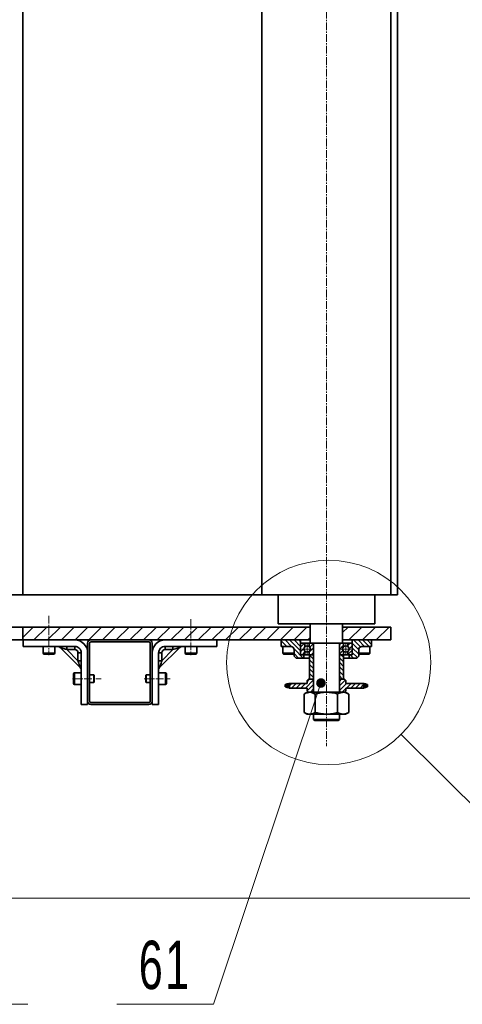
# Model space of a CAD drawing. Header units: millimetres. Extents: x -3920 to 13915, y -406 to 12209.
# Tile 4 of 88: x 1975 to 2661, y 1475 to 3001. Entities that reach past the tile are written whole.
import ezdxf
from ezdxf.enums import TextEntityAlignment as Align

# ---------------------------------------------------------------- set-up
doc = ezdxf.new("R2010")
doc.units = ezdxf.units.MM
doc.linetypes.add('点画线', pattern=[18, 12, -2, 2, -2])
doc.layers.get('0').update_dxf_attribs({"lineweight": 35})
for name, color, linetype, lineweight in [('中心线层', 1, '点画线', 18), ('几何体', 7, 'Continuous', 35), ('剖面线层', 4, 'Continuous', 18), ('尺寸线层', 3, 'Continuous', 18), ('粗实线层', 7, 'Continuous', 35), ('细实线层', 7, 'Continuous', 18)]:
    doc.layers.add(name, color=color, linetype=linetype, lineweight=lineweight)
doc.styles.add('标准', font='txt', dxfattribs={"width": 0.667})
doc.dimstyles.new('GB_尺寸', dxfattribs={"dimtxt": 3.5, "dimasz": 4, "dimexe": 2, "dimexo": 0, "dimtad": 1, "dimdsep": 46, "dimtxsty": '标准', "dimblk": '_CAXARROW', "dimcen": 0, "dimdle": 8, "dimazin": 2, "dimtfac": 0.7071067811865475, "dimtdec": 3, "dimtmove": 2, "dimatfit": 3, "dimfxl": 0, "dimfrac": 2, "dimtolj": 1, "dimarcsym": 0})
pattern_1 = [(45, (0, 0), (-3.535533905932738, 3.535533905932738), [])]
pattern_2 = [(135, (0, 0), (-3.535533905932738, -3.535533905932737), [])]

# ---------------------------------------------------------------- blocks, each defined once
blk = doc.blocks.new('*X64')
at = {"layer": '细实线层', "lineweight": 18}
h = blk.add_hatch(color=0, dxfattribs=at)
edge = h.paths.add_edge_path(flags=0)
edge.add_arc((4.547473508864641e-13, 0), 7.5, 0, 360)
at = {"layer": '细实线层', "color": 0}
for p, q in [((4.547473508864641e-13, 0), (37.68496038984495, -276.1813172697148)), ((37.68496038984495, -276.1813172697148), (187.6849603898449, -276.1813172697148))]:
    blk.add_line(p, q, dxfattribs=at)
at = {"layer": '细实线层', "color": 0, "lineweight": 18, "insert": (112.6849603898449, -253.6813172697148), "char_height": 75, "width": 255, "attachment_point": 8, "line_spacing_factor": 1.150569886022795, "style": '标准'}
blk.add_mtext('\\T1.1;60', dxfattribs=at)
blk = doc.blocks.new('*X65')
at = {"layer": '细实线层', "lineweight": 18}
h = blk.add_hatch(color=0, dxfattribs=at)
edge = h.paths.add_edge_path(flags=0)
edge.add_arc((0, 0), 7.5, 0, 360)
at = {"layer": '细实线层', "color": 0}
for p, q in [((0, 0), (-166.4005641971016, -497.8240461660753)), ((-166.4005641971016, -497.8240461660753), (-316.4005641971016, -497.8240461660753))]:
    blk.add_line(p, q, dxfattribs=at)
at = {"layer": '细实线层', "color": 0, "lineweight": 18, "insert": (-241.4005641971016, -475.3240461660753), "char_height": 75, "width": 255, "attachment_point": 8, "line_spacing_factor": 1.150569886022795, "style": '标准'}
blk.add_mtext('\\T1.1;61', dxfattribs=at)
blk = doc.blocks.new('*X86')
at = {"layer": '细实线层', "color": 0, "linetype": 'ByBlock', "lineweight": -2}
for p, q in [((7.483275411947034, -7.436087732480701), (18.55764920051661, -18.44062926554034)), ((18.55764920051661, -18.44062926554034), (23.37001676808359, -18.44062926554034))]:
    blk.add_line(p, q, dxfattribs=at)
blk.add_circle((0, 0), 10.54963561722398, dxfattribs=at)
at = {"layer": '尺寸线层', "color": 0, "linetype": 'ByBlock', "lineweight": -2, "style": '标准', "width": 0.667}
blk.add_text('E', height=3.5, dxfattribs=at).set_placement((20.9638329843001, -13.89062926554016), align=Align.TOP_CENTER)
blk = doc.blocks.new('*X123')
at = {"layer": '尺寸线层', "linetype": 'Continuous'}
for points in [[(3177.050675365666, 6464.889778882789), (3169.550675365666, 6404.889778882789), (3184.550675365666, 6404.889778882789)], [(3177.050675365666, 1639.889969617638), (3169.550675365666, 1699.889969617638), (3184.550675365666, 1699.889969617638)]]:
    blk.add_hatch(color=0, dxfattribs=at).paths.add_polyline_path(points, flags=0)
at = {"layer": '尺寸线层', "color": 0, "linetype": 'Continuous'}
for p, q in [((1345.67507681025, 6464.889778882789), (3207.050675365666, 6464.889778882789)), ((3177.050675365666, 1639.889969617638), (3177.050675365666, 6464.889778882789)), ((1930.674161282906, 1639.889969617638), (3207.050675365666, 1639.889969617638))]:
    blk.add_line(p, q, dxfattribs=at)
at = {"layer": '尺寸线层', "color": 0, "insert": (3141.70945914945, 4052.389874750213), "char_height": 52.5, "width": 192.0851837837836, "attachment_point": 5, "rotation": 90, "line_spacing_factor": 1.150569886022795, "style": '标准'}
blk.add_mtext('\\T1.1;4825', dxfattribs=at)
blk = doc.blocks.new('_CAXARROW')
blk.add_hatch(color=0).paths.add_polyline_path([(0, 0), (-1, 0.125), (-1, -0.125)], flags=0)

msp = doc.modelspace()

# ---------------------------------------------------------------- hatches: boundary and pattern name
at = {"layer": '剖面线层'}
h = msp.add_hatch(dxfattribs=at)
h.set_pattern_fill('无图案', color=256, style=0, pattern_type=0)
h.set_pattern_definition([(45, (0, 0), (-10.60660171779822, 10.60660171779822), [])])
h.paths.add_polyline_path([(2020.674790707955, 2039.88982656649), (2020.674790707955, 2059.889926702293), (2240.674580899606, 2059.889926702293), (2240.674580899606, 2039.88982656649), (2200.674619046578, 2039.88982656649), (2175.675000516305, 2039.88982656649), (2085.674847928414, 2039.88982656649), (2060.67427572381, 2039.88982656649)], flags=0)
h.paths.add_polyline_path([(1980.024899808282, 2039.88982656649), (1980.024899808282, 2059.889926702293), (2020.674790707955, 2059.889926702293), (2020.674790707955, 2039.88982656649), (1980.674352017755, 2039.88982656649)], flags=0)
h.paths.add_polyline_path([(2240.674580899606, 2039.889826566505), (2240.674580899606, 2059.889926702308), (2425.67500051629, 2059.889926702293), (2425.67500051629, 2039.88982656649), (2410.674657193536, 2039.88982656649), (2380.67492422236, 2039.88982656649), (2280.674542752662, 2039.88982656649)], flags=0)
h.paths.add_polyline_path([(2475.674237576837, 2039.88982656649), (2475.674237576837, 2059.889926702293), (2550.675000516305, 2059.889926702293), (2550.675000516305, 2039.88982656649), (2520.674313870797, 2039.88982656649), (2490.674580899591, 2039.88982656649)], flags=0)
h = msp.add_hatch(dxfattribs=at)
h.set_pattern_fill('无图案', color=256, style=0, pattern_type=0)
h.set_pattern_definition(pattern_2)
edge = h.paths.add_edge_path(flags=0)
edge.add_line((2380.67492422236, 2029.889836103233), (2380.67492422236, 2039.88982656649))
edge.add_line((2380.67492422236, 2039.88982656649), (2410.674657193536, 2039.88982656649))
edge.add_line((2410.674657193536, 2039.88982656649), (2410.674657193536, 2033.789887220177))
edge.add_line((2410.674657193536, 2033.789887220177), (2410.674657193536, 2017.989887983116))
edge.add_line((2410.674657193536, 2017.989887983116), (2410.674657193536, 2016.889824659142))
edge.add_line((2410.674657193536, 2016.889824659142), (2411.774243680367, 2016.889824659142))
edge.add_line((2411.774243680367, 2016.889824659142), (2415.674771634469, 2016.889824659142))
edge.add_line((2415.674771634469, 2016.889824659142), (2415.674771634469, 2011.889948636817))
edge.add_line((2415.674771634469, 2011.889948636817), (2403.674687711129, 2011.889948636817))
edge.add_line((2403.674687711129, 2011.889948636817), (2400.674428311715, 2014.889969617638))
edge.add_line((2400.674428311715, 2014.889969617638), (2400.674428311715, 2018.144621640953))
edge.add_line((2400.674428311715, 2018.144621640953), (2400.674428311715, 2019.389881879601))
edge.add_line((2400.674428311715, 2019.389881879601), (2400.674428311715, 2024.889960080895))
edge.add_arc((2395.675580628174, 2024.890988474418), 4.998847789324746, 359.9882127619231, 450.0145193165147)
edge.add_line((2395.674313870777, 2029.889836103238), (2383.338536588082, 2029.889836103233))
edge.add_line((2383.338536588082, 2029.889836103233), (2380.67492422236, 2029.889836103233))
edge = h.paths.add_edge_path(flags=0)
edge.add_line((2490.674580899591, 2033.789887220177), (2490.674580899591, 2039.88982656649))
edge.add_line((2490.674580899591, 2039.88982656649), (2520.674313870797, 2039.88982656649))
edge.add_line((2520.674313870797, 2039.88982656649), (2520.674313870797, 2029.889836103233))
edge.add_line((2520.674313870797, 2029.889836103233), (2518.010701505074, 2029.889836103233))
edge.add_line((2518.010701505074, 2029.889836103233), (2505.674924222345, 2029.889836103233))
edge.add_arc((2505.673657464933, 2024.890988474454), 4.99884778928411, 89.98548068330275, 180.0117872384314)
edge.add_line((2500.674809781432, 2024.889960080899), (2500.674809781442, 2019.389881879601))
edge.add_line((2500.674809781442, 2019.389881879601), (2500.674809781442, 2018.144621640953))
edge.add_line((2500.674809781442, 2018.144621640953), (2500.674809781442, 2014.889969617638))
edge.add_line((2500.674809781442, 2014.889969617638), (2497.674550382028, 2011.889948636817))
edge.add_line((2497.674550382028, 2011.889948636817), (2485.674466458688, 2011.889948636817))
edge.add_line((2485.674466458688, 2011.889948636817), (2485.674466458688, 2016.889824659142))
edge.add_line((2485.674466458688, 2016.889824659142), (2489.574994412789, 2016.889824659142))
edge.add_line((2489.574994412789, 2016.889824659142), (2490.674580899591, 2016.889824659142))
edge.add_line((2490.674580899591, 2016.889824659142), (2490.674580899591, 2017.989887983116))
edge.add_line((2490.674580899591, 2017.989887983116), (2490.674580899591, 2033.789887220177))
h = msp.add_hatch(dxfattribs=at)
h.set_pattern_fill('无图案', color=256, style=0, pattern_type=0)
h.set_pattern_definition(pattern_1)
edge = h.paths.add_edge_path(flags=0)
edge.add_line((2410.6734314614, 2017.989947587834), (2410.6734314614, 2033.789946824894))
edge.add_line((2410.6734314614, 2033.789946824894), (2410.6734314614, 2034.889950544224))
edge.add_line((2410.6734314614, 2034.889950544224), (2411.773017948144, 2034.889950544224))
edge.add_arc((2411.772144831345, 2033.791236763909), 1.098714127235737, 89.95446867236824, 180.0672677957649)
edge.add_line((2410.673431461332, 2033.789946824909), (2410.6734314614, 2034.889950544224))
edge.add_line((2410.6734314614, 2034.889950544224), (2411.773017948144, 2034.889950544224))
edge.add_line((2411.773017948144, 2034.889950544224), (2417.33961493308, 2034.889950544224))
edge.add_line((2417.33961493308, 2034.889950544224), (2417.33961493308, 2029.603508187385))
edge.add_arc((2420.673043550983, 2025.889917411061), 4.990240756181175, 131.9120853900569, 180.0000000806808)
edge.add_arc((2420.673043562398, 2025.889917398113), 4.990240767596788, 179.9999999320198, 228.087915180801)
edge.add_line((2417.33961497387, 2022.176326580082), (2417.33961493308, 2016.889943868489))
edge.add_line((2417.33961493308, 2016.889943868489), (2415.673545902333, 2016.889943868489))
edge.add_line((2415.673545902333, 2016.889943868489), (2411.773017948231, 2016.889943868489))
edge.add_arc((2411.772043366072, 2017.988556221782), 1.098612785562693, 179.9274362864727, 270.0508272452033)
h = msp.add_hatch(dxfattribs=at)
h.set_pattern_fill('无图案', color=256, style=0, pattern_type=0)
h.set_pattern_definition(pattern_1)
edge = h.paths.add_edge_path(flags=0)
edge.add_line((2430.672655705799, 2017.989947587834), (2430.672655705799, 2033.789946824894))
edge.add_line((2430.672655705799, 2033.789946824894), (2430.672655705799, 2034.889950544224))
edge.add_line((2430.672655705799, 2034.889950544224), (2429.573069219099, 2034.889950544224))
edge.add_arc((2429.573942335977, 2033.791236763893), 1.098714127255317, 359.9327322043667, 450.0455313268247)
edge.add_line((2430.672655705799, 2033.789946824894), (2430.672655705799, 2034.889950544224))
edge.add_line((2430.672655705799, 2034.889950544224), (2429.573069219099, 2034.889950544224))
edge.add_line((2429.573069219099, 2034.889950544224), (2424.006472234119, 2034.889950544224))
edge.add_line((2424.006472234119, 2034.889950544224), (2424.006472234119, 2029.603508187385))
edge.add_arc((2420.673043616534, 2025.889917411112), 4.990240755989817, 1.044242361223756e-11, 48.0879146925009)
edge.add_arc((2420.673043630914, 2025.889917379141), 4.990240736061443, 311.9120849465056, 360.000000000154)
edge.add_line((2424.006472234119, 2022.17632661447), (2424.006472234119, 2016.889943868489))
edge.add_line((2424.006472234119, 2016.889943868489), (2425.672541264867, 2016.889943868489))
edge.add_line((2425.672541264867, 2016.889943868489), (2429.573069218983, 2016.889943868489))
edge.add_arc((2429.574043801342, 2017.988556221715), 1.098612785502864, 269.94917275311, 360.0725637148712)
h = msp.add_hatch(dxfattribs=at)
h.set_pattern_fill('无图案', color=256, style=0, pattern_type=0)
h.set_pattern_definition(pattern_2)
h.paths.add_polyline_path([(2424.37361772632, 1979.069485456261), (2424.37361772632, 2011.889948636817), (2424.37361772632, 2016.889824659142), (2429.574574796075, 2016.889824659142), (2430.674161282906, 2016.889824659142), (2430.674161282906, 1979.069485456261), (2428.674306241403, 1979.069485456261)], flags=0)
edge = h.paths.add_edge_path(flags=0)
edge.add_line((2470.67507681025, 1979.069485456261), (2470.67507681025, 2016.889824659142))
edge.add_line((2470.67507681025, 2016.889824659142), (2471.774663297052, 2016.889824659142))
edge.add_arc((2471.77399321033, 2017.988741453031), 1.098916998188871, 179.9402217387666, 270.0349372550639, ccw=False)
edge.add_line((2470.675076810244, 2017.989887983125), (2470.67507681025, 2016.889824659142))
edge.add_line((2470.67507681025, 2016.889824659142), (2471.774663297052, 2016.889824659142))
edge.add_arc((2471.77399321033, 2017.988741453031), 1.098916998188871, 179.9402217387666, 270.0349372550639, ccw=False)
edge.add_line((2470.675076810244, 2017.989887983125), (2470.67507681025, 2033.789887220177))
edge.add_arc((2471.77399321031, 2033.791033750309), 1.098916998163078, 89.96506274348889, 180.0597782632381, ccw=False)
edge.add_arc((2471.773324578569, 2033.789949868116), 1.100001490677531, 89.9302701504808, 176.7642191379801)
edge.add_line((2470.675076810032, 2033.852039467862), (2470.67507681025, 2033.789887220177))
edge.add_arc((2471.041565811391, 2033.820963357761), 0.36780417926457, 175.153236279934, 184.8467551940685, ccw=False)
edge.add_line((2470.675076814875, 2033.852039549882), (2470.67507681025, 2034.889950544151))
edge.add_line((2470.67507681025, 2034.889950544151), (2471.774663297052, 2034.889950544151))
edge.add_line((2471.774663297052, 2034.889950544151), (2475.674237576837, 2034.889950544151))
edge.add_line((2475.674237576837, 2034.889950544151), (2477.34126028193, 2034.889950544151))
edge.add_line((2477.34126028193, 2034.889950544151), (2477.339500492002, 2029.603256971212))
edge.add_arc((2480.673208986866, 2025.889917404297), 4.990240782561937, 131.9164033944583, 180.0000000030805)
edge.add_arc((2480.673208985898, 2025.889917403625), 4.990240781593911, 179.999999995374, 228.0835966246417)
edge.add_line((2477.339500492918, 2022.176577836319), (2477.339500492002, 2016.889943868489))
edge.add_line((2477.339500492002, 2016.889943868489), (2476.975620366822, 2016.889824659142))
edge.add_line((2476.975620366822, 2016.889824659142), (2471.774663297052, 2016.889824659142))
edge.add_arc((2471.77399321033, 2017.988741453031), 1.098916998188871, 179.9402217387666, 270.0349372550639, ccw=False)
edge.add_line((2470.675076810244, 2017.989887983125), (2470.67507681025, 2016.889824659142))
edge.add_line((2470.67507681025, 2016.889824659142), (2471.774663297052, 2016.889824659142))
edge.add_arc((2471.77399321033, 2017.988741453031), 1.098916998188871, 179.9402217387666, 270.0349372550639, ccw=False)
edge.add_line((2470.675076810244, 2017.989887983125), (2470.67507681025, 2033.789887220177))
edge.add_arc((2471.77399321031, 2033.791033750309), 1.098916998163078, 89.96506274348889, 180.0597782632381, ccw=False)
edge.add_arc((2471.773324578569, 2033.789949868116), 1.100001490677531, 89.9302701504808, 176.7642191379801)
edge.add_line((2470.675076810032, 2033.852039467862), (2470.67507681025, 2033.789887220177))
edge.add_arc((2471.041565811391, 2033.820963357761), 0.36780417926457, 175.153236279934, 184.8467551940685, ccw=False)
edge.add_line((2470.675076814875, 2033.852039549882), (2470.67507681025, 2034.889950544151))
edge.add_line((2470.67507681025, 2034.889950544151), (2471.774663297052, 2034.889950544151))
edge.add_line((2471.774663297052, 2034.889950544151), (2475.674237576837, 2034.889950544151))
edge.add_line((2475.674237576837, 2034.889950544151), (2477.34126028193, 2034.889950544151))
edge.add_line((2477.34126028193, 2034.889950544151), (2477.339500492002, 2029.603256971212))
edge.add_arc((2480.673208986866, 2025.889917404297), 4.990240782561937, 131.9164033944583, 180.0000000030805)
edge.add_arc((2480.673208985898, 2025.889917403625), 4.990240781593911, 179.999999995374, 228.0835966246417)
edge.add_line((2477.339500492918, 2022.176577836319), (2477.339500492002, 2016.889943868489))
edge.add_line((2477.339500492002, 2016.889943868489), (2476.975620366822, 2016.889824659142))
edge.add_line((2476.975620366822, 2016.889824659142), (2476.975620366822, 2011.889948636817))
edge.add_line((2476.975620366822, 2011.889948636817), (2476.975620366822, 1979.069485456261))
edge.add_line((2476.975620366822, 1979.069485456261), (2472.674931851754, 1979.069485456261))
edge.add_line((2472.674931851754, 1979.069485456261), (2470.67507681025, 1979.069485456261))
h = msp.add_hatch(dxfattribs=at)
h.set_pattern_fill('无图案', color=256, style=0, pattern_type=0)
h.set_pattern_definition(pattern_1)
edge = h.paths.add_edge_path(flags=0)
edge.add_line((2470.673596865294, 2017.989947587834), (2470.673596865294, 2033.789946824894))
edge.add_line((2470.673596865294, 2033.789946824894), (2470.673596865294, 2034.889950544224))
edge.add_line((2470.673596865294, 2034.889950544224), (2471.773183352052, 2034.889950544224))
edge.add_arc((2471.772310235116, 2033.791236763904), 1.09871412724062, 89.95446866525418, 180.0672677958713)
edge.add_line((2470.673596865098, 2033.789946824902), (2470.673596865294, 2034.889950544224))
edge.add_line((2470.673596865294, 2034.889950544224), (2471.773183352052, 2034.889950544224))
edge.add_line((2471.773183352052, 2034.889950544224), (2477.339780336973, 2034.889950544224))
edge.add_line((2477.339780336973, 2034.889950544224), (2477.339780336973, 2029.603508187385))
edge.add_arc((2480.673208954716, 2025.889917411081), 4.990240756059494, 131.9120853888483, 179.9999999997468)
edge.add_arc((2480.673208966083, 2025.889917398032), 4.990240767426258, 179.9999998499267, 228.0879154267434)
edge.add_line((2477.33978039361, 2022.176326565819), (2477.339780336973, 2016.889943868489))
edge.add_line((2477.339780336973, 2016.889943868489), (2475.673711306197, 2016.889943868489))
edge.add_line((2475.673711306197, 2016.889943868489), (2471.77318335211, 2016.889943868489))
edge.add_arc((2471.772208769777, 2017.988556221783), 1.098612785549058, 179.9274362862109, 270.0508272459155)
h = msp.add_hatch(dxfattribs=at)
h.set_pattern_fill('无图案', color=256, style=0, pattern_type=0)
h.set_pattern_definition(pattern_1)
edge = h.paths.add_edge_path(flags=0)
edge.add_line((2490.672821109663, 2017.989947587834), (2490.672821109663, 2033.789946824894))
edge.add_line((2490.672821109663, 2033.789946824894), (2490.672821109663, 2034.889950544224))
edge.add_line((2490.672821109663, 2034.889950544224), (2489.573234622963, 2034.889950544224))
edge.add_arc((2489.574107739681, 2033.791236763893), 1.098714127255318, 359.9327322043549, 450.0455313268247)
edge.add_line((2490.672821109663, 2033.789946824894), (2490.672821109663, 2034.889950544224))
edge.add_line((2490.672821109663, 2034.889950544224), (2489.573234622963, 2034.889950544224))
edge.add_line((2489.573234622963, 2034.889950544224), (2484.006637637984, 2034.889950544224))
edge.add_line((2484.006637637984, 2034.889950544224), (2484.006637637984, 2029.603508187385))
edge.add_arc((2480.673209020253, 2025.889917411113), 4.990240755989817, 1.044242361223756e-11, 48.0879146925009)
edge.add_arc((2480.673209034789, 2025.88991737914), 4.990240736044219, 311.9120849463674, 360.0000000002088)
edge.add_line((2484.006637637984, 2022.17632661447), (2484.006637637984, 2016.889943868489))
edge.add_line((2484.006637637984, 2016.889943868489), (2485.67270666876, 2016.889943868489))
edge.add_line((2485.67270666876, 2016.889943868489), (2489.573234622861, 2016.889943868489))
edge.add_arc((2489.574209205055, 2017.988556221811), 1.098612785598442, 269.9491727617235, 360.0725637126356)
h = msp.add_hatch(dxfattribs=at)
h.set_pattern_fill('无图案', color=256, style=0, pattern_type=0)
h.set_pattern_definition(pattern_1)
h.paths.add_polyline_path([(2393.220509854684, 1965.46269872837), (2393.220509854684, 1972.676291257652), (2420.674886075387, 1972.676291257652), (2420.674886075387, 1977.069391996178), (2422.674741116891, 1979.069485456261), (2428.674306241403, 1979.069485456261), (2430.674161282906, 1977.069391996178), (2430.674161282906, 1961.069597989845), (2428.674306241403, 1959.069504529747), (2422.674741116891, 1959.069504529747), (2420.674886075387, 1961.069597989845), (2420.674886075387, 1965.46269872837)], flags=0)
h.paths.add_polyline_path([(2470.67507681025, 1961.069597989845), (2470.67507681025, 1977.069391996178), (2472.674931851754, 1979.069485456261), (2478.674496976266, 1979.069485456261), (2480.67435201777, 1977.069391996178), (2480.67435201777, 1972.676291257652), (2508.128728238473, 1972.676291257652), (2508.128728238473, 1965.46269872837), (2480.67435201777, 1965.46269872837), (2480.67435201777, 1961.069597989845), (2478.674496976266, 1959.069504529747), (2472.674931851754, 1959.069504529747)], flags=0)

# ---------------------------------------------------------------- linework, layer by layer
at = {"layer": '中心线层'}
for p, q in [((2450.674619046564, 4688.776035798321), (2450.674619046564, 1875.507989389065)), ((2020.674790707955, 2077.39445615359), (2020.674790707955, 2016.389881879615)), ((2240.674580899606, 2072.192777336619), (2240.674580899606, 2016.389881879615)), ((2420.673043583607, 2017.899676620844), (2420.673043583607, 2033.880158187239)), ((2480.673208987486, 2017.899676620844), (2480.673208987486, 2033.880158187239)), ((2412.682802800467, 2025.889917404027), (2428.663284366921, 2025.889917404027)), ((2488.663449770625, 2025.889917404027), (2472.68296820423, 2025.889917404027)), ((2057.174550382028, 1979.889883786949), (2101.553867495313, 1979.889883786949)), ((2168.274747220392, 1979.889883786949), (2208.486898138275, 1979.889883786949))]:
    msp.add_line(p, q, dxfattribs=at)
at = {"layer": '几何体'}
for p, q in [((1980.024899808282, 2109.889879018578), (1980.024899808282, 4509.889884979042)), ((2350.674237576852, 4509.889884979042), (2350.674237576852, 2109.889879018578)), ((2550.675000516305, 2109.889879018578), (2550.675000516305, 4509.889884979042)), ((2550.675000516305, 4509.889884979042), (2550.675000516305, 2109.889879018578)), ((2560.674275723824, 4509.889884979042), (2560.674275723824, 2109.889879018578)), ((1712.813939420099, 2109.889879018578), (1980.024899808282, 2109.889879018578)), ((2350.674237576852, 2109.889879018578), (1980.024899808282, 2109.889879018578)), ((2350.674237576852, 2109.889879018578), (2550.675000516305, 2109.889879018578)), ((2375.674809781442, 2109.889879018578), (2375.674809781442, 2064.889921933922)), ((2525.674428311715, 2064.889921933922), (2525.674428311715, 2109.889879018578)), ((2560.674275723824, 2109.889879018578), (2550.675000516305, 2109.889879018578)), ((1739.848698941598, 2059.889926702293), (1980.024899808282, 2059.889926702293)), ((1980.024899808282, 2039.88982656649), (1980.024899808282, 2059.889926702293)), ((2425.67500051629, 2059.889926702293), (1980.024899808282, 2059.889926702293)), ((2446.053113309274, 2064.889921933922), (2375.674809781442, 2064.889921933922)), ((2425.67500051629, 2064.889921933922), (2425.67500051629, 2034.889950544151)), ((2425.67500051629, 2059.889926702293), (2425.67500051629, 2039.88982656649)), ((2525.674428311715, 2064.889921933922), (2446.053113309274, 2064.889921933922)), ((2475.674237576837, 2034.889950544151), (2475.674237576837, 2064.889921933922)), ((2475.674237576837, 2039.88982656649), (2475.674237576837, 2059.889926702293)), ((2550.675000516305, 2059.889926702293), (2475.674237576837, 2059.889926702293)), ((2550.675000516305, 2059.889926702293), (2550.675000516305, 2039.88982656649)), ((1750.662412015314, 2039.88982656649), (1980.024899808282, 2039.88982656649)), ((2425.67500051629, 2039.88982656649), (1980.024899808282, 2039.88982656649)), ((1980.674352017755, 2029.889836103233), (1980.674352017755, 2039.88982656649)), ((1980.674352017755, 2039.88982656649), (2060.67427572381, 2039.88982656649)), ((1980.674352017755, 2029.889836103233), (2060.67427572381, 2029.889836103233)), ((2011.674489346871, 2029.889836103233), (2011.674489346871, 2019.389881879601)), ((2029.675092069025, 2019.389881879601), (2029.675092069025, 2029.889836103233)), ((2048.603619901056, 2024.889960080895), (2048.603619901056, 2029.889836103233)), ((2060.67427572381, 2024.889960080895), (2060.67427572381, 2029.889836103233)), ((2080.674733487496, 1939.889921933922), (2080.674733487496, 2034.889950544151)), ((2080.674733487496, 1944.889797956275), (2080.674733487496, 2034.889950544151)), ((2083.67499288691, 1944.889797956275), (2083.67499288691, 2034.889950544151)), ((2085.674847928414, 2039.88982656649), (2175.675000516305, 2039.88982656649)), ((2085.674847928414, 2036.889805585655), (2175.675000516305, 2036.889805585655)), ((2177.674855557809, 2034.889950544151), (2177.674855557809, 1944.889797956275)), ((2180.674161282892, 1939.889921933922), (2180.674161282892, 2034.889950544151)), ((2180.674161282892, 2034.889950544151), (2180.674161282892, 1944.889797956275)), ((2200.674619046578, 2039.88982656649), (2280.674542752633, 2039.88982656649)), ((2200.674619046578, 2029.889836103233), (2280.674542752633, 2029.889836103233)), ((2200.674619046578, 2029.889836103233), (2200.674619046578, 2024.889960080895)), ((2212.745274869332, 2029.889836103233), (2212.745274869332, 2024.889960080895)), ((2231.674756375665, 2029.889836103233), (2231.674756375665, 2019.389881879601)), ((2249.674405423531, 2019.389881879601), (2249.674405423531, 2029.889836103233)), ((2280.674542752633, 2039.88982656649), (2280.674542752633, 2029.889836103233)), ((2380.67492422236, 2039.88982656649), (2380.67492422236, 2029.889836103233)), ((2380.67492422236, 2039.88982656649), (2410.674657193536, 2039.88982656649)), ((2395.674313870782, 2029.889836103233), (2380.67492422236, 2029.889836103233)), ((2383.338536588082, 2029.889836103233), (2383.338536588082, 2019.389881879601)), ((2410.674657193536, 2016.889824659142), (2410.674657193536, 2039.88982656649)), ((2410.674657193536, 2017.989887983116), (2410.674657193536, 2033.789887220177)), ((2411.774243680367, 2034.889950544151), (2417.340840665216, 2034.889950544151)), ((2417.33961493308, 2029.603508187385), (2417.33961493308, 2034.889950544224)), ((2417.340840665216, 2034.889950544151), (2424.007977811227, 2034.889950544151)), ((2424.006752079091, 2034.889950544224), (2424.006752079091, 2029.603256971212)), ((2424.007977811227, 2034.889950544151), (2425.67500051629, 2034.889950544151)), ((2449.134435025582, 2034.889950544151), (2425.67500051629, 2034.889950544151)), ((2430.674161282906, 2034.889950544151), (2430.674161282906, 1959.069504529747)), ((2430.674161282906, 2033.789887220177), (2430.674161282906, 2017.989887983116)), ((2475.674237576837, 2034.889950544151), (2449.134435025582, 2034.889950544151)), ((2470.67507681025, 1959.069504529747), (2470.67507681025, 2034.889950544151)), ((2470.67507681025, 2017.989887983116), (2470.67507681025, 2033.789887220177)), ((2550.675000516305, 2039.88982656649), (2475.674237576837, 2039.88982656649)), ((2475.674237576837, 2034.889950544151), (2477.34126028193, 2034.889950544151)), ((2477.339500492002, 2034.889950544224), (2477.339500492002, 2029.603256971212)), ((2477.34126028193, 2034.889950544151), (2484.008397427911, 2034.889950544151)), ((2484.006637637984, 2029.603508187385), (2484.006637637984, 2034.889950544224)), ((2484.008397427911, 2034.889950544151), (2489.574994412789, 2034.889950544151)), ((2490.674580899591, 2039.88982656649), (2490.674580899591, 2016.889824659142)), ((2490.674580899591, 2039.88982656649), (2520.674313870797, 2039.88982656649)), ((2490.674580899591, 2033.789887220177), (2490.674580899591, 2017.989887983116)), ((2520.674313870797, 2029.889836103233), (2505.674924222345, 2029.889836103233)), ((2518.010701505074, 2019.389881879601), (2518.010701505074, 2029.889836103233)), ((2520.674313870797, 2029.889836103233), (2520.674313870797, 2039.88982656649)), ((2011.674489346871, 2019.389881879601), (2029.675092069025, 2019.389881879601)), ((2028.174962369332, 2017.889990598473), (2013.174619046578, 2017.889990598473)), ((2069.210614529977, 1997.212185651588), (2037.996854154, 2028.425469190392)), ((2060.67427572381, 2024.889960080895), (2048.603619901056, 2024.889960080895)), ((2048.603619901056, 2024.889960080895), (2065.674390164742, 2007.818712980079)), ((2070.67450460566, 2019.889845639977), (2065.674390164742, 2019.889845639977)), ((2065.674390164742, 2007.818712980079), (2065.674390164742, 2019.889845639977)), ((2070.67450460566, 2019.889845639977), (2070.67450460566, 1939.889921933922)), ((2190.674390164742, 1939.889921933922), (2190.674390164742, 2019.889845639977)), ((2195.674504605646, 2019.889845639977), (2190.674390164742, 2019.889845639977)), ((2223.352040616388, 2028.425469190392), (2192.139233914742, 1997.212185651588)), ((2195.674504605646, 2007.818712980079), (2212.745274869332, 2024.889960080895)), ((2195.674504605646, 2019.889845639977), (2195.674504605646, 2007.818712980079)), ((2212.745274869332, 2024.889960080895), (2200.674619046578, 2024.889960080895)), ((2231.674756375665, 2019.389881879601), (2249.674405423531, 2019.389881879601)), ((2248.17427572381, 2017.889990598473), (2233.174886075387, 2017.889990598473)), ((2383.338536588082, 2019.389881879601), (2392.035092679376, 2019.389881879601)), ((2392.08563741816, 2017.889990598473), (2384.838666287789, 2017.889990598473)), ((2392.035092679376, 2019.389881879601), (2400.674428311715, 2019.389881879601)), ((2399.838055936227, 2017.889990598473), (2392.08563741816, 2017.889990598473)), ((2400.674428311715, 2014.889969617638), (2400.674428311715, 2024.889960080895)), ((2400.674428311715, 2014.889969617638), (2403.674687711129, 2011.889948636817)), ((2410.674657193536, 2016.889824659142), (2415.674771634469, 2016.889824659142)), ((2415.674771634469, 2011.889948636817), (2415.674771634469, 2016.889824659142)), ((2415.674771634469, 2016.889824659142), (2417.340840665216, 2016.889824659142)), ((2417.33961493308, 2016.889943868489), (2417.33961493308, 2022.219587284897)), ((2417.340840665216, 2016.889824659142), (2424.007977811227, 2016.889824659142)), ((2424.006752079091, 2022.176577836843), (2424.006752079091, 2016.889943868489)), ((2429.574574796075, 2016.889824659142), (2424.007977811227, 2016.889824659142)), ((2430.674161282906, 2016.889824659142), (2429.574574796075, 2016.889824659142)), ((2471.774663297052, 2016.889824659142), (2470.67507681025, 2016.889824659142)), ((2477.34126028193, 2016.889824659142), (2471.774663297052, 2016.889824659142)), ((2477.339500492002, 2022.176577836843), (2477.339500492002, 2016.889943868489)), ((2477.34126028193, 2016.889824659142), (2484.008397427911, 2016.889824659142)), ((2484.006637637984, 2016.889943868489), (2484.006637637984, 2022.219587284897)), ((2490.674580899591, 2016.889824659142), (2484.008397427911, 2016.889824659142)), ((2489.574994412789, 2016.889824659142), (2484.008397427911, 2016.889824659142)), ((2485.674466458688, 2016.889824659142), (2485.674466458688, 2011.889948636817)), ((2497.674550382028, 2011.889948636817), (2500.674809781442, 2014.889969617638)), ((2500.674809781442, 2024.889960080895), (2500.674809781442, 2014.889969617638)), ((2500.674809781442, 2019.389881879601), (2518.010701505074, 2019.389881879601)), ((2516.510571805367, 2017.889990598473), (2501.51118215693, 2017.889990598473)), ((2070.67450460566, 2007.818712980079), (2065.674390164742, 2007.818712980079)), ((2195.674504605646, 2007.818712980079), (2190.674390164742, 2007.818712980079)), ((2403.674687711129, 2011.889948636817), (2415.674771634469, 2011.889948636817)), ((2415.674771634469, 2011.889948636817), (2424.37361772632, 2011.889948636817)), ((2476.975620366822, 2011.889948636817), (2485.674466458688, 2011.889948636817)), ((2485.674466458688, 2011.889948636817), (2497.674550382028, 2011.889948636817)), ((2058.674420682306, 1973.341002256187), (2058.674420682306, 1987.389817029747)), ((2070.67450460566, 1988.889946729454), (2060.174550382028, 1988.889946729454)), ((2060.174550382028, 1988.889946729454), (2060.174550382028, 1972.031130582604)), ((2090.074147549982, 1985.889925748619), (2083.67499288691, 1985.889925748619)), ((2090.674962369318, 1985.289826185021), (2090.074147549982, 1985.889925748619)), ((2090.074147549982, 1974.650873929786), (2090.074147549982, 1985.889925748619)), ((2090.674962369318, 1985.289826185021), (2090.674962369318, 1975.174679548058)), ((2171.274747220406, 1985.889925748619), (2170.674886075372, 1985.289826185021)), ((2170.674886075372, 1974.489941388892), (2170.674886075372, 1985.289826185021)), ((2177.674855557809, 1985.889925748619), (2171.274747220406, 1985.889925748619)), ((2171.274747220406, 1985.889925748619), (2171.274747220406, 1973.889841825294)), ((2201.174344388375, 1988.889946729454), (2190.674390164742, 1988.889946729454)), ((2201.174344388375, 1970.889820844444), (2201.174344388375, 1988.889946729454)), ((2202.674474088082, 1987.389817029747), (2202.674474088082, 1972.389950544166)), ((2058.674420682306, 1972.389950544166), (2058.674420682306, 1973.341002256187)), ((2060.174550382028, 1972.031130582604), (2060.174550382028, 1970.889820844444)), ((2060.174550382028, 1970.889820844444), (2070.67450460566, 1970.889820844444)), ((2083.67499288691, 1973.889841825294), (2090.074147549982, 1973.889841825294)), ((2090.074147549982, 1973.889841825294), (2090.074147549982, 1974.650873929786)), ((2090.074147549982, 1973.889841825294), (2090.674962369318, 1974.489941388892)), ((2090.674962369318, 1975.174679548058), (2090.674962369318, 1974.489941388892)), ((2170.674886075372, 1974.489941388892), (2171.274747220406, 1973.889841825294)), ((2171.274747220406, 1973.889841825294), (2177.674855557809, 1973.889841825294)), ((2190.674390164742, 1970.889820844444), (2201.174344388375, 1970.889820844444)), ((2388.556088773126, 1971.601261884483), (2386.559094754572, 1971.088661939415)), ((2386.559094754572, 1971.088661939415), (2386.559094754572, 1967.050089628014)), ((2389.594640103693, 1971.863999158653), (2388.556088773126, 1971.601261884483)), ((2388.556088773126, 1966.537728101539), (2388.556088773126, 1971.601261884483)), ((2392.189587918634, 1972.521796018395), (2389.594640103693, 1971.863999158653)), ((2389.594640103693, 1966.274990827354), (2389.594640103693, 1971.863999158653)), ((2392.800893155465, 1972.676291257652), (2392.189587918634, 1972.521796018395)), ((2392.189587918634, 1965.617193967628), (2392.189587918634, 1972.521796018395)), ((2393.220509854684, 1972.676291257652), (2392.800893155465, 1972.676291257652)), ((2393.220509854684, 1972.676291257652), (2393.220509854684, 1965.46269872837)), ((2393.220509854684, 1972.676291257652), (2420.674886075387, 1972.676291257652)), ((2422.674741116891, 1979.069485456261), (2420.674886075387, 1977.069391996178)), ((2420.674886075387, 1972.676291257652), (2420.674886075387, 1977.069391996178)), ((2422.674741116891, 1979.069485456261), (2428.674306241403, 1979.069485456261)), ((2430.674161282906, 1977.069391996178), (2428.674306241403, 1979.069485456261)), ((2428.674306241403, 1979.069485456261), (2430.674161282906, 1979.069485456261)), ((2430.674161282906, 1961.069597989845), (2430.674161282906, 1977.069391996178)), ((2472.674931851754, 1979.069485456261), (2470.67507681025, 1977.069391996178)), ((2470.67507681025, 1979.069485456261), (2472.674931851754, 1979.069485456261)), ((2470.67507681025, 1977.069391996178), (2470.67507681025, 1961.069597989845)), ((2472.674931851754, 1979.069485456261), (2478.674496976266, 1979.069485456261)), ((2480.67435201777, 1977.069391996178), (2478.674496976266, 1979.069485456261)), ((2480.67435201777, 1977.069391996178), (2480.67435201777, 1972.676291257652)), ((2480.67435201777, 1972.676291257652), (2508.128728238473, 1972.676291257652)), ((2508.128728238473, 1965.46269872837), (2508.128728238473, 1972.676291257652)), ((2508.350934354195, 1972.676291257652), (2508.128728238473, 1972.676291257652)), ((2508.921231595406, 1965.617193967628), (2508.921231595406, 1972.521796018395)), ((2511.41222890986, 1971.863999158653), (2508.921231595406, 1972.521796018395)), ((2511.41222890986, 1966.274990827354), (2511.41222890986, 1971.863999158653)), ((2512.425031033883, 1971.601261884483), (2511.41222890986, 1971.863999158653)), ((2512.425031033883, 1966.537728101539), (2512.425031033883, 1971.601261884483)), ((2514.33524068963, 1971.088661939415), (2512.425031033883, 1971.601261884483)), ((2514.33524068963, 1967.050089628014), (2514.33524068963, 1971.088661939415)), ((2386.559094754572, 1967.050089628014), (2388.556088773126, 1966.537728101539)), ((2388.556088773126, 1966.537728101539), (2389.594640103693, 1966.274990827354)), ((2389.594640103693, 1966.274990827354), (2392.189587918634, 1965.617193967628)), ((2392.189587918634, 1965.617193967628), (2392.800893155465, 1965.46269872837)), ((2392.800893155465, 1965.46269872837), (2393.220509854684, 1965.46269872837)), ((2420.674886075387, 1965.46269872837), (2393.220509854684, 1965.46269872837)), ((2421.049680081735, 1959.069504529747), (2416.033353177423, 1956.1734340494)), ((2416.033353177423, 1956.1734340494), (2416.033353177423, 1927.665486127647)), ((2420.674886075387, 1961.069597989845), (2420.674886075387, 1965.46269872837)), ((2420.674886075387, 1961.069597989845), (2422.674741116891, 1959.069504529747)), ((2421.049680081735, 1959.069504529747), (2480.299558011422, 1959.069504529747)), ((2428.674306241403, 1959.069504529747), (2430.674161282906, 1961.069597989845)), ((2433.353986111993, 1956.1734340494), (2433.353986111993, 1927.665486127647)), ((2467.995251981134, 1956.1734340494), (2467.995251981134, 1927.665486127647)), ((2470.67507681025, 1961.069597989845), (2472.674931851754, 1959.069504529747)), ((2478.674496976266, 1959.069504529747), (2480.67435201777, 1961.069597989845)), ((2485.315884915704, 1956.1734340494), (2480.299558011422, 1959.069504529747)), ((2480.67435201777, 1965.46269872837), (2480.67435201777, 1961.069597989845)), ((2508.128728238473, 1965.46269872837), (2480.67435201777, 1965.46269872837)), ((2485.315884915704, 1956.1734340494), (2485.315884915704, 1927.665486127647)), ((2508.128728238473, 1965.46269872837), (2508.350934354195, 1965.46269872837)), ((2508.350934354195, 1965.46269872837), (2508.921231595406, 1965.617193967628)), ((2508.921231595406, 1965.617193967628), (2511.41222890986, 1966.274990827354)), ((2511.41222890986, 1966.274990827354), (2512.425031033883, 1966.537728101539)), ((2512.425031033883, 1966.537728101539), (2514.33524068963, 1967.050089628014)), ((2080.674733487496, 1939.889921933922), (2070.67450460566, 1939.889921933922)), ((2175.675000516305, 1942.889942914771), (2085.674847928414, 1942.889942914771)), ((2175.675000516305, 1939.889921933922), (2085.674847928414, 1939.889921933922)), ((2190.674390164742, 1939.889921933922), (2180.674161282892, 1939.889921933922)), ((2416.033353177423, 1927.665486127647), (2421.049680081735, 1924.769415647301)), ((2421.049680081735, 1924.769415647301), (2480.299558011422, 1924.769415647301)), ((2430.674161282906, 1924.769415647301), (2430.674161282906, 1916.889920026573)), ((2470.67507681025, 1916.889920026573), (2470.67507681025, 1924.769415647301)), ((2480.299558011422, 1924.769415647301), (2485.315884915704, 1927.665486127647)), ((2430.674161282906, 1916.889920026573), (2432.674969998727, 1914.889826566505)), ((2430.674161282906, 1916.889920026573), (2449.442471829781, 1916.889920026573)), ((2449.565495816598, 1914.889826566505), (2432.674969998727, 1914.889826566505)), ((2449.442471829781, 1916.889920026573), (2470.67507681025, 1916.889920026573)), ((2468.67426809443, 1914.889826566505), (2449.565495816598, 1914.889826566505)), ((2468.67426809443, 1914.889826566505), (2470.67507681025, 1916.889920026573))]:
    msp.add_line(p, q, dxfattribs=at)
for points in [[(2048.603619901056, 2024.889960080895), (2046.534146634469, 2025.579705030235), (2044.544782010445, 2026.242747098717), (2042.710866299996, 2026.854052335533), (2041.103925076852, 2027.389778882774), (2039.784039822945, 2027.829661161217), (2038.804616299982, 2028.1562946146), (2038.200940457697, 2028.357519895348), (2037.996854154, 2028.425469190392)], [(2223.352040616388, 2028.425469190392), (2223.148907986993, 2028.357519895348), (2222.545232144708, 2028.1562946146), (2221.564854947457, 2027.829661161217), (2220.245923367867, 2027.389778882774), (2218.638028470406, 2026.854052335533), (2216.805066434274, 2026.242747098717), (2214.814748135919, 2025.579705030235), (2212.745274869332, 2024.889960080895)], [(2069.210614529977, 1997.212185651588), (2069.141949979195, 1997.41603353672), (2068.940724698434, 1998.019470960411), (2068.614568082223, 1998.999848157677), (2068.17492422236, 2000.318779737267), (2067.638959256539, 2001.926197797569), (2067.027654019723, 2003.759875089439), (2066.363896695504, 2005.749478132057), (2065.674390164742, 2007.818712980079)], [(2195.674504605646, 2007.818712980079), (2195.060338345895, 2005.976929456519), (2194.465245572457, 2004.191174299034), (2193.906392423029, 2002.515568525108), (2193.401898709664, 2001.000895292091), (2192.966069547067, 1999.693646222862), (2192.613210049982, 1998.633160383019), (2192.351903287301, 1997.851862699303), (2192.192639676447, 1997.373356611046), (2192.139233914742, 1997.212185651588)]]:
    msp.add_lwpolyline(points, dxfattribs=at)
for centre in [(2420.673043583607, 2025.889917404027), (2480.673208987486, 2025.889917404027)]:
    msp.add_circle(centre, 4.9902407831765, dxfattribs=at)
for centre, radius, start, end in [((2034.46146919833, 2024.889956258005), 4.999879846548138, 45.00103700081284, 89.9986905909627), ((2060.674970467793, 2019.890063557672), 19.99976302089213, 359.9993757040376, 90.00199031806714), ((2060.674774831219, 2019.890106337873), 9.999729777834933, 359.9985062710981, 90.00285975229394), ((2085.67358117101, 2034.890978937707), 4.998847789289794, 89.98548068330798, 180.011787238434), ((2085.674613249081, 2034.890185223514), 1.999620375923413, 89.99327565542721, 180.0067243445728), ((2175.675313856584, 2034.890979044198), 4.998847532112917, 359.9882115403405, 90.0035914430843), ((2175.675235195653, 2034.890185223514), 1.999620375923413, 359.9932756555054, 90.00672434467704), ((2200.675240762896, 2019.888747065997), 20.00107951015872, 90.0017809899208, 179.996852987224), ((2200.674119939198, 2019.890106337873), 9.999729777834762, 89.99714024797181, 180.0014937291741), ((2226.887425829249, 2024.889955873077), 4.999880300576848, 89.9903837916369, 134.99896196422), ((2395.675580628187, 2024.89098847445), 4.998847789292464, 359.9882127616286, 90.01451931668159), ((2411.775202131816, 2033.789405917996), 1.100545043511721, 90.04989821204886, 179.9749427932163), ((2429.575244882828, 2033.791033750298), 1.098916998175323, 359.9402217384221, 90.03493725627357), ((2471.77332312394, 2033.78995054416), 1.100000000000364, 90, 180), ((2471.773993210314, 2033.791033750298), 1.098916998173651, 89.96506274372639, 180.0597782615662), ((2489.574035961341, 2033.789405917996), 1.100545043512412, 0.02505720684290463, 89.95010178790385), ((2505.67365746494, 2024.89098847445), 4.998847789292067, 89.98548068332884, 180.0117872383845), ((2013.174713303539, 2019.390214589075), 1.500223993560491, 180.012706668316, 269.9964001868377), ((2028.174868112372, 2019.390214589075), 1.500223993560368, 270.0035998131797, 359.9872933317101), ((2060.67513567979, 2019.890705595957), 4.999254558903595, 359.9901441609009, 90.0098558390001), ((2200.675387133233, 2019.889077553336), 5.000882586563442, 90.00880007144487, 179.9911999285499), ((2233.174980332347, 2019.390214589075), 1.500223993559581, 180.0127066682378, 269.9964001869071), ((2248.175807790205, 2019.388588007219), 1.498598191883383, 269.9414246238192, 0.0494685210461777), ((2384.837134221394, 2019.388588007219), 1.498598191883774, 179.9505314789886, 270.0585753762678), ((2399.839289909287, 2019.386845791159), 1.496855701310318, 269.9527666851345, 303.9126579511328), ((2411.775202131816, 2017.990369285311), 1.100545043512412, 180.0250572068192, 269.9501017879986), ((2429.575244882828, 2017.988741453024), 1.098916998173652, 269.9650627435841, 0.05977826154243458), ((2471.773993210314, 2017.988741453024), 1.098916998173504, 179.9402217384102, 270.0349372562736), ((2489.574035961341, 2017.990369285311), 1.100545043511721, 270.0498982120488, 359.9749427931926), ((2501.50994818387, 2019.386845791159), 1.496855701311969, 236.087342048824, 270.0472333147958), ((2516.512103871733, 2019.388588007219), 1.498598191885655, 269.941424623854, 0.04946852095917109), ((2060.175051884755, 1987.389315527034), 1.500631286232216, 90.0191479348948, 179.9808520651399), ((2065.672408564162, 1993.676359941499), 5.002096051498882, 0.003626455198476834, 44.98072123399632), ((2195.672056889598, 1993.67724083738), 4.997666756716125, 134.982799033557, 180.0064693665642), ((2201.173842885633, 1987.389315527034), 1.500631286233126, 0.01914793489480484, 89.98085206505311), ((2060.175051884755, 1972.390452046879), 1.500631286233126, 180.0191479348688, 269.9808520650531), ((2201.173842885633, 1972.390452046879), 1.500631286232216, 270.0191479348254, 359.9808520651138), ((2085.67358117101, 1944.88876956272), 4.998847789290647, 179.9882127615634, 270.0145193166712), ((2085.674613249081, 1944.889563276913), 1.999620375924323, 179.9932756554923, 270.0067243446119), ((2175.675235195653, 1944.889563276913), 1.999620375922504, 269.9932756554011, 0.006724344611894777), ((2175.675313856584, 1944.888769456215), 4.998847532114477, 269.9964085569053, 0.01178845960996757)]:
    msp.add_arc(centre, radius, start, end, dxfattribs=at)
for points, knots in [([(2508.921231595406, 1972.521796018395), (2508.911695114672, 1972.524419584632), (2508.721798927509, 1972.576661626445), (2508.531590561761, 1972.627759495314), (2508.350934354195, 1972.676291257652)], [0, 0, 0, 0, 0.02967236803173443, 0.5908541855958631, 0.5908541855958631, 0.5908541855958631, 0.5908541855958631]), ([(2416.033353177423, 1956.1734340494), (2416.775862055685, 1956.578878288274), (2418.234189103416, 1957.37519240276), (2420.544709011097, 1958.263704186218), (2422.90982118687, 1958.800703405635), (2425.88973513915, 1958.938308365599), (2429.517357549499, 1958.192165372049), (2432.043263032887, 1956.863101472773), (2433.353986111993, 1956.1734340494)], [0, 0, 0, 0, 2.539234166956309, 4.987191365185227, 7.410456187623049, 9.792454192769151, 13.90410954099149, 18.33903349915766, 18.33903349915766, 18.33903349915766, 18.33903349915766]), ([(2433.353986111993, 1956.1734340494), (2435.414463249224, 1956.723042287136), (2439.552613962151, 1957.82684571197), (2445.249966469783, 1958.661703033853), (2450.320815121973, 1958.911593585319), (2454.747653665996, 1958.757662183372), (2459.182594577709, 1958.222205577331), (2463.622483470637, 1957.367891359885), (2466.533086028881, 1956.572836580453), (2467.995251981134, 1956.1734340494)], [0, 0, 0, 0, 6.395433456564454, 12.84424225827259, 17.23052821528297, 21.61627509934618, 26.11810594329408, 30.62232147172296, 35.16923126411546, 35.16923126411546, 35.16923126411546, 35.16923126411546]), ([(2467.995251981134, 1956.1734340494), (2468.737415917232, 1956.578939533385), (2470.195565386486, 1957.375647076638), (2472.506378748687, 1958.263484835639), (2474.871704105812, 1958.800742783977), (2477.851641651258, 1958.938289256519), (2481.479253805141, 1958.192171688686), (2484.005160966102, 1956.863103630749), (2485.315884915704, 1956.1734340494)], [0, 0, 0, 0, 2.538386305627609, 4.987235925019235, 7.410501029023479, 9.792499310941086, 13.90415513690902, 18.33907961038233, 18.33907961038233, 18.33907961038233, 18.33907961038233]), ([(2433.353986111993, 1927.665486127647), (2432.611822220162, 1927.259978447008), (2431.153672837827, 1926.463266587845), (2428.842858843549, 1925.575460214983), (2426.477539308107, 1925.038086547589), (2423.497610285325, 1924.901070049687), (2419.869954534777, 1925.64661249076), (2417.344071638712, 1926.975767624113), (2416.033353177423, 1927.665486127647)], [0, 0, 0, 0, 2.538385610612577, 4.987234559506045, 7.410499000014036, 9.792485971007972, 13.90409435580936, 18.33901761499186, 18.33901761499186, 18.33901761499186, 18.33901761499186]), ([(2467.995251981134, 1927.665486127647), (2466.533093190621, 1927.26604659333), (2463.658817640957, 1926.480838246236), (2459.293753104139, 1925.637155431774), (2454.897930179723, 1925.093509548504), (2450.433685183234, 1924.923609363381), (2445.306847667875, 1925.170727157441), (2439.572118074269, 1926.007935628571), (2435.433697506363, 1927.111103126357), (2433.353986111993, 1927.665486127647)], [0, 0, 0, 0, 4.546905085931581, 8.938193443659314, 13.32728043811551, 17.82617478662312, 22.32490900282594, 28.71444526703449, 35.16916531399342, 35.16916531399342, 35.16916531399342, 35.16916531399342]), ([(2485.315884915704, 1927.665486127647), (2484.573376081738, 1927.260039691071), (2483.115049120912, 1926.463721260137), (2480.804528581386, 1925.575240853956), (2478.439422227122, 1925.038125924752), (2475.459516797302, 1924.901050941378), (2471.831850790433, 1925.646618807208), (2469.305969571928, 1926.975769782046), (2467.995251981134, 1927.665486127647)], [0, 0, 0, 0, 2.539233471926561, 4.987190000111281, 7.410454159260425, 9.792440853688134, 13.90404876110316, 18.33897150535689, 18.33897150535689, 18.33897150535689, 18.33897150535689])]:
    msp.add_open_spline(points, degree=3, knots=knots, dxfattribs=at)
at = {"layer": '粗实线层'}
for p, q in [((2424.37361772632, 2016.889824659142), (2424.37361772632, 1979.069485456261)), ((2476.975620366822, 2016.889824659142), (2476.975620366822, 1979.069485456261))]:
    msp.add_line(p, q, dxfattribs=at)

# ---------------------------------------------------------------- block references
at = {"layer": '细实线层', "xscale": 15, "yscale": 15, "zscale": 15}
msp.add_blockref('*X86', (2454.245686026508, 2005.118642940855), dxfattribs=at)
at = {"layer": '细实线层'}
for name, p in [('*X65', (2442.212511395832, 1973.188474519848)), ('*X64', (1800.049800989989, 1751.545745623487))]:
    msp.add_blockref(name, p, dxfattribs=at)

# ---------------------------------------------------------------- dimensions: what is measured, and where the dimension line sits
at = {"layer": '尺寸线层'}
dim = msp.add_linear_dim(base=(3177.050675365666, 6464.889778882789), p1=(1930.674161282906, 1639.889969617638), p2=(1345.67507681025, 6464.889778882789), angle=90, dimstyle='GB_尺寸', override={"dimscale": 15, "dimsah": 1, "dimtfill": 1, "dimtzin": 0}, dxfattribs=at)
dim.commit()
dim.dimension.update_dxf_attribs({"geometry": '*X123', "text_midpoint": (3141.70945914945, 4052.389874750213), "dimtype": 160})

doc.saveas('drawing.dxf')
